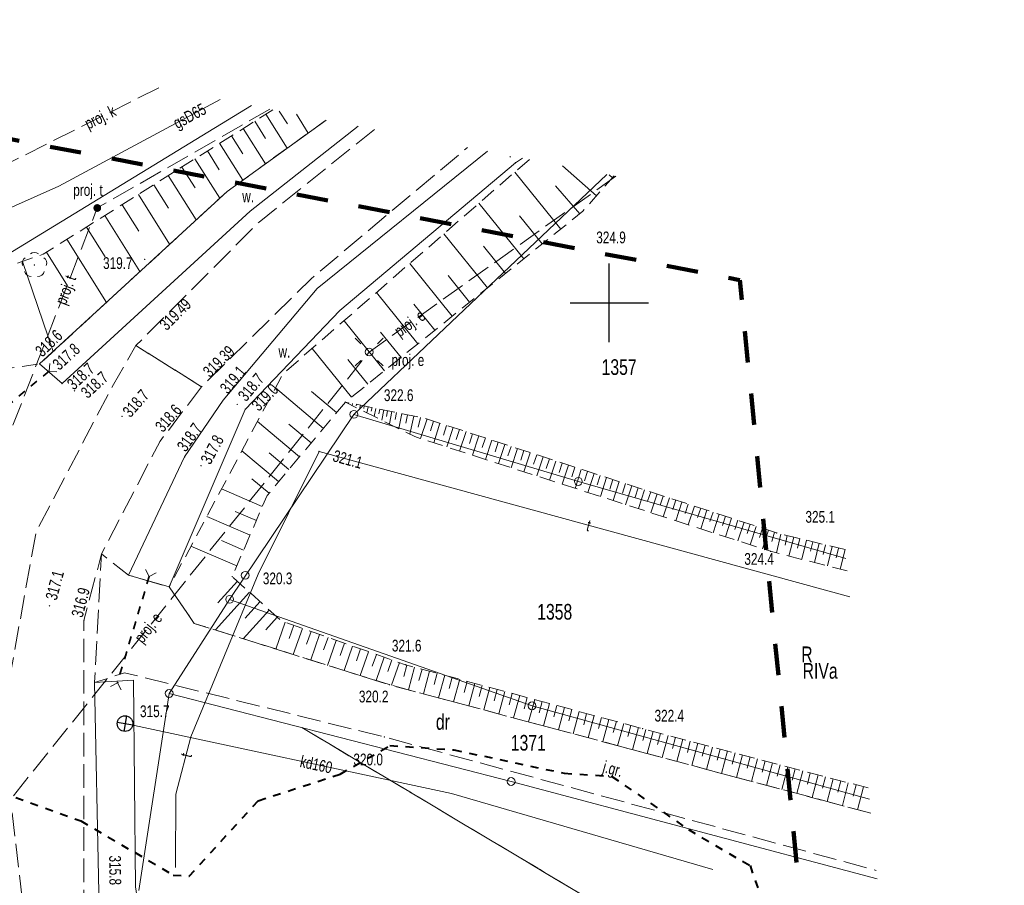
# Model space of a CAD drawing. Header units: metres. Extents: x 8377249 to 8377741, y 5529345 to 5529668.
# Tile 25 of 26: x 8377462 to 8377525, y 5529613 to 5529668. Entities that reach past the tile are written whole.
import ezdxf
from ezdxf.enums import TextEntityAlignment as Align

# ---------------------------------------------------------------- set-up
doc = ezdxf.new("R2010")
doc.units = ezdxf.units.M
doc.header["$MEASUREMENT"] = 0
for name, pattern in [('1.0_0.5', [1.5, 1, -0.5]), ('1.5_0.5', [2, 1.5, -0.5]), ('2.0_2.0', [4, 2, -2]), ('219-500', [0]), ('egkk-500', [2, 1.5, -0.5]), ('egug-500', [1, 0.5, -0.5]), ('otkz_500', [1, 0.5, -0.5]), ('supp_500', [1, 0.5, -0.5])]:
    doc.linetypes.add(name, pattern=pattern)
doc.layers.get('0').update_dxf_attribs({"color": 2, "linetype": 'CONTINUOUS', "lineweight": 5})
for name, color, linetype in [('!granica', 2, 'CONTINUOUS'), ('000 Inne (niezydentyfikowane)', 7, 'CONTINUOUS'), ('202-punkt graniczny', 7, 'CONTINUOUS'), ('209-oznaczenie konturu klasyfikacyjnego', 7, 'CONTINUOUS'), ('210-oznaczenie konturu użytku gruntowego', 7, 'CONTINUOUS'), ('211-numer działki ewidencyjnej', 7, 'CONTINUOUS'), ('217-kontur klasyfikacyjny', 7, 'CONTINUOUS'), ('218-kontur użytku gruntowego', 7, 'CONTINUOUS'), ('219-działka ewidencyjna', 7, 'CONTINUOUS'), ('drzewo liściaste', 7, 'CONTINUOUS'), ('jezdnia', 7, 'CONTINUOUS'), ('latarnia - ob. projektowany', 7, 'CONTINUOUS'), ('Pieczątka na wyrysie', 7, 'CONTINUOUS'), ('pikieta naturalna', 7, 'CONTINUOUS'), ('pikieta sztuczna', 7, 'CONTINUOUS'), ('przepust', 7, 'CONTINUOUS'), ('przewód elektroenergetyczny niskiego napięcia - ob. projektowany', 7, 'CONTINUOUS'), ('przewód elektroenergetyczny niskiego napięcia - ob. projektowany-Atr1', 7, 'CONTINUOUS'), ('przewód gazowy', 7, 'CONTINUOUS'), ('przewód gazowy-Atr1', 7, 'CONTINUOUS'), ('przewód kanalizacyjny', 7, 'CONTINUOUS'), ('przewód kanalizacyjny - ob. projektowany', 7, 'CONTINUOUS'), ('przewód kanalizacyjny-Atr1', 7, 'CONTINUOUS'), ('przewód telekomunikacyjny napowietrzny - ob. projektowany', 7, 'CONTINUOUS'), ('przewód telekomunikacyjny napowietrzny - ob. projektowany-Atr1', 7, 'CONTINUOUS'), ('przewód telekomunikacyjny podziemny', 7, 'CONTINUOUS'), ('rzędna', 7, 'CONTINUOUS'), ('rzędna-Atr2', 7, 'CONTINUOUS'), ('rów przydrożny (poligon)', 7, 'CONTINUOUS'), ('skarpa nieumocniona', 7, 'CONTINUOUS'), ('słup przewodów napowietrznych', 7, 'CONTINUOUS'), ('słupek telekomunikacyjny - ob. projektowany', 7, 'CONTINUOUS'), ('wylot kanału', 7, 'CONTINUOUS')]:
    doc.layers.add(name, color=color, linetype=linetype)
for name, color, linetype, lineweight in [('isa_V1BD385C50508125_TUsr', 7, 'CONTINUOUS', 25), ('jezdnia-Atr17', 7, 'CONTINUOUS', 18), ('latarnia - ob. projektowany-Atr17', 7, 'CONTINUOUS', 18), ('pikieta naturalna-Atr2', 7, 'CONTINUOUS', 18), ('pikieta sztuczna-Atr2', 7, 'CONTINUOUS', 18), ('przewód kanalizacyjny - ob. projektowany-Atr1', 7, 'CONTINUOUS', 18), ('przewód telekomunikacyjny podziemny-Atr1', 7, 'CONTINUOUS', 18), ('rów przydrożny (poligon)-Atr17', 7, 'CONTINUOUS', 18), ('słupek telekomunikacyjny - ob. projektowany-Atr17', 7, 'CONTINUOUS', 18)]:
    doc.layers.add(name, color=color, linetype=linetype, lineweight=lineweight)
doc.styles.get("Standard").update_dxf_attribs({"font": 'IC-isocp.shx', "width": 0.75, "oblique": 15})

# ---------------------------------------------------------------- blocks, each defined once
blk = doc.blocks.new('202')
at = {"color": 0, "linetype": 'Continuous', "lineweight": 0}
blk.add_circle((0, 0), 0.25, dxfattribs=at)
blk = doc.blocks.new('OP021')
at = {"linetype": 'Continuous', "lineweight": 13}
h = blk.add_hatch(color=0, dxfattribs=at)
edge = h.paths.add_edge_path()
edge.add_arc((0, 0), 0.05, 0, 360)
at = {"color": 0, "linetype": 'Continuous', "lineweight": 13}
for centre, start, end in [((0, 0.4), 49.272, 130.728), ((-0.38, 0.124), 121.308, 202.548), ((0.38, 0.124), 337.452, 58.692), ((-0.235, -0.324), 193.221, 274.871), ((0.235, -0.324), 265.129, 346.779)]:
    blk.add_arc(centre, 0.4, start, end, dxfattribs=at)
blk = doc.blocks.new('PW01')
at = {"linetype": 'Continuous', "lineweight": 13}
h = blk.add_hatch(color=0, dxfattribs=at)
edge = h.paths.add_edge_path()
edge.add_arc((0, 0), 0.045, 0, 360)
blk = doc.blocks.new('IB05')
at = {"color": 0, "linetype": 'Continuous', "lineweight": 13}
for q in [(0.354, 0.354), (0.354, -0.354)]:
    blk.add_line((0, 0), q, dxfattribs=at)
blk = doc.blocks.new('SUKE')
at = {"color": 0, "linetype": 'Continuous'}
for p, q in [((-0.5, 0), (0.5, 0)), ((0, 0.5), (0, -0.5))]:
    blk.add_line(p, q, dxfattribs=at)
blk.add_circle((-0.001, -0.001), 0.5, dxfattribs=at)
blk = doc.blocks.new('US15')
at = {"color": 0, "linetype": 'Continuous', "lineweight": 13}
blk.add_circle((0, 0), 0.25, dxfattribs=at)
blk = doc.blocks.new('US09')
at = {"linetype": 'Continuous', "lineweight": 0}
h = blk.add_hatch(color=0, dxfattribs=at)
edge = h.paths.add_edge_path()
edge.add_arc((0, 0), 0.25, 0, 360)
blk = doc.blocks.new('SM01')
at = {"color": 0, "linetype": 'Continuous', "lineweight": 13}
for p, q in [((-0.53, 0.531), (-0.883, 0.884)), ((0.531, 0.531), (0.884, 0.884)), ((-0.53, -0.53), (-0.883, -0.883)), ((0.531, -0.53), (0.884, -0.883))]:
    blk.add_line(p, q, dxfattribs=at)
blk.add_circle((0, 0), 0.25, dxfattribs=at)
blk = doc.blocks.new('m')
at = {"color": 0}
for p, q in [((8377500, 5529647.5), (8377500, 5529652.5)), ((8377497.5, 5529650), (8377502.5, 5529650))]:
    blk.add_line(p, q, dxfattribs=at)
at = {"layer": '000 Inne (niezydentyfikowane)', "color": 7, "linetype": 'Continuous', "lineweight": 18, "flags": 128}
for points in [[(8377478.99, 5529662.215), (8377479.51, 5529661.4)], [(8377477.43, 5529661.56), (8377478.12, 5529660.46)], [(8377478.14, 5529662.01), (8377479.5, 5529659.85)], [(8377480.08, 5529662.004), (8377480.83, 5529660.81)], [(8377476.7, 5529661.11), (8377478.11, 5529658.85)], [(8377475.95, 5529660.64), (8377476.67, 5529659.49)], [(8377474.41, 5529659.67), (8377475.17, 5529658.47)], [(8377475.19, 5529660.16), (8377476.67, 5529657.81)], [(8377473.62, 5529659.17), (8377475.2, 5529656.66)], [(8377472.79, 5529658.65), (8377473.63, 5529657.32)], [(8377499.18, 5529656.82), (8377497.012, 5529658.73)], [(8377471.92, 5529658.1), (8377473.7, 5529655.28)], [(8377496.91, 5529654.7), (8377493.99, 5529658.33)], [(8377500.2, 5529657.97), (8377499.992, 5529658.153)], [(8377471, 5529657.52), (8377471.94, 5529656.02)], [(8377498.12, 5529655.67), (8377496.58, 5529657.46)], [(8377470.02, 5529656.91), (8377472.01, 5529653.73)], [(8377468.98, 5529656.25), (8377470.04, 5529654.57)], [(8377494.55, 5529652.8), (8377491.7, 5529656.34)], [(8377467.88, 5529655.56), (8377470.12, 5529651.99)], [(8377495.72, 5529653.75), (8377494.28, 5529655.54)], [(8377466.71, 5529654.82), (8377467.9, 5529652.93)], [(8377465.47, 5529654.05), (8377467.99, 5529650.03)], [(8377492.24, 5529650.95), (8377489.47, 5529654.4)], [(8377493.39, 5529651.87), (8377491.99, 5529653.62)], [(8377464.16, 5529653.22), (8377465.5, 5529651.09)], [(8377462.63, 5529652.63), (8377464.6, 5529646.91)], [(8377490, 5529649.15), (8377487.3, 5529652.51)], [(8377491.11, 5529650.04), (8377489.75, 5529651.75)], [(8377487.81, 5529647.39), (8377485.18, 5529650.66)], [(8377488.9, 5529648.26), (8377487.56, 5529649.92)], [(8377485.68, 5529645.67), (8377483.11, 5529648.86)], [(8377486.74, 5529646.52), (8377485.44, 5529648.14)], [(8377483.58, 5529643.99), (8377481.08, 5529647.1)], [(8377484.63, 5529644.83), (8377483.36, 5529646.4)], [(8377481.8, 5529642.01), (8377478.74, 5529644.58)], [(8377482.64, 5529643.01), (8377481.05, 5529644.35)], [(8377483.41, 5529643.64), (8377483.41, 5529643.61)], [(8377483.66, 5529643.59), (8377483.63, 5529643.46)], [(8377483.91, 5529643.54), (8377483.89, 5529643.44)], [(8377484.15, 5529643.49), (8377484.1, 5529643.23)], [(8377484.4, 5529643.44), (8377484.37, 5529643.27)], [(8377484.65, 5529643.38), (8377484.57, 5529643)], [(8377484.9, 5529643.33), (8377484.85, 5529643.11)], [(8377485.14, 5529643.28), (8377485.04, 5529642.76)], [(8377485.39, 5529643.23), (8377485.33, 5529642.94)], [(8377485.64, 5529643.18), (8377485.51, 5529642.53)], [(8377485.89, 5529643.13), (8377485.81, 5529642.77)], [(8377486.16, 5529643.08), (8377486, 5529642.29)], [(8377486.46, 5529643.02), (8377486.37, 5529642.58)], [(8377486.79, 5529642.95), (8377486.6, 5529641.99)], [(8377487.15, 5529642.87), (8377487.05, 5529642.35)], [(8377487.55, 5529642.79), (8377487.31, 5529641.63)], [(8377487.97, 5529642.71), (8377487.84, 5529642.08)], [(8377480.28, 5529640.2), (8377477.6, 5529642.45)], [(8377481.02, 5529641.08), (8377479.59, 5529642.28)], [(8377488.4, 5529642.61), (8377487.99, 5529641.36)], [(8377488.81, 5529642.47), (8377488.61, 5529641.85)], [(8377489.22, 5529642.34), (8377488.82, 5529641.09)], [(8377489.64, 5529642.2), (8377489.44, 5529641.58)], [(8377490.05, 5529642.07), (8377489.65, 5529640.83)], [(8377490.46, 5529641.93), (8377490.26, 5529641.31)], [(8377490.88, 5529641.8), (8377490.47, 5529640.56)], [(8377491.29, 5529641.66), (8377491.09, 5529641.05)], [(8377491.7, 5529641.53), (8377491.3, 5529640.3)], [(8377492.11, 5529641.4), (8377491.91, 5529640.78)], [(8377492.52, 5529641.26), (8377492.12, 5529640.03)], [(8377492.93, 5529641.13), (8377492.73, 5529640.51)], [(8377493.34, 5529640.99), (8377492.94, 5529639.77)], [(8377493.75, 5529640.86), (8377493.55, 5529640.25)], [(8377478.95, 5529638.62), (8377476.61, 5529640.58)], [(8377479.6, 5529639.38), (8377478.34, 5529640.44)], [(8377494.16, 5529640.73), (8377493.76, 5529639.5)], [(8377494.57, 5529640.6), (8377494.37, 5529639.98)], [(8377494.97, 5529640.46), (8377494.57, 5529639.24)], [(8377495.38, 5529640.33), (8377495.18, 5529639.72)], [(8377495.79, 5529640.2), (8377495.39, 5529638.98)], [(8377496.19, 5529640.06), (8377495.99, 5529639.45)], [(8377496.6, 5529639.93), (8377496.2, 5529638.71)], [(8377497, 5529639.8), (8377496.81, 5529639.19)], [(8377497.41, 5529639.67), (8377497.01, 5529638.45)], [(8377497.81, 5529639.54), (8377497.62, 5529638.93)], [(8377498.22, 5529639.4), (8377497.82, 5529638.19)], [(8377498.62, 5529639.27), (8377498.43, 5529638.67)], [(8377499.03, 5529639.14), (8377498.63, 5529637.93)], [(8377499.43, 5529639.01), (8377499.23, 5529638.41)], [(8377478.34, 5529637.88), (8377477.24, 5529638.8)], [(8377499.83, 5529638.88), (8377499.44, 5529637.67)], [(8377500.23, 5529638.75), (8377500.04, 5529638.14)], [(8377500.63, 5529638.62), (8377500.24, 5529637.41)], [(8377501.04, 5529638.49), (8377500.84, 5529637.88)], [(8377501.44, 5529638.36), (8377501.04, 5529637.15)], [(8377477.91, 5529637.04), (8377475.31, 5529638.16)], [(8377501.84, 5529638.23), (8377501.64, 5529637.62)], [(8377502.24, 5529638.1), (8377501.85, 5529636.9)], [(8377502.64, 5529637.96), (8377502.44, 5529637.37)], [(8377503.04, 5529637.83), (8377502.65, 5529636.64)], [(8377503.43, 5529637.7), (8377503.24, 5529637.11)], [(8377503.83, 5529637.58), (8377503.44, 5529636.38)], [(8377504.23, 5529637.45), (8377504.04, 5529636.85)], [(8377504.63, 5529637.32), (8377504.24, 5529636.12)], [(8377505.02, 5529637.19), (8377504.83, 5529636.59)], [(8377505.42, 5529637.06), (8377505.03, 5529635.87)], [(8377477.13, 5529635.21), (8377474.37, 5529636.4)], [(8377477.53, 5529636.14), (8377476.19, 5529636.72)], [(8377505.82, 5529636.93), (8377505.62, 5529636.33)], [(8377506.21, 5529636.8), (8377505.82, 5529635.61)], [(8377506.61, 5529636.67), (8377506.41, 5529636.08)], [(8377507, 5529636.54), (8377506.62, 5529635.36)], [(8377507.4, 5529636.41), (8377507.2, 5529635.82)], [(8377507.79, 5529636.29), (8377507.4, 5529635.1)], [(8377508.18, 5529636.16), (8377507.99, 5529635.57)], [(8377508.58, 5529636.03), (8377508.19, 5529634.85)], [(8377508.97, 5529635.9), (8377508.78, 5529635.31)], [(8377509.36, 5529635.77), (8377508.98, 5529634.6)], [(8377509.75, 5529635.65), (8377509.56, 5529635.06)], [(8377510.14, 5529635.52), (8377509.76, 5529634.34)], [(8377510.53, 5529635.39), (8377510.34, 5529634.8)], [(8377510.93, 5529635.28), (8377510.64, 5529634.09)], [(8377511.33, 5529635.19), (8377511.19, 5529634.58)], [(8377476.71, 5529634.25), (8377475.3, 5529634.86)], [(8377511.74, 5529635.09), (8377511.44, 5529633.88)], [(8377512.14, 5529634.99), (8377511.99, 5529634.38)], [(8377512.55, 5529634.89), (8377512.25, 5529633.67)], [(8377512.95, 5529634.79), (8377512.81, 5529634.18)], [(8377513.36, 5529634.69), (8377513.06, 5529633.46)], [(8377513.77, 5529634.59), (8377513.62, 5529633.97)], [(8377476.28, 5529633.25), (8377473.36, 5529634.51)], [(8377514.19, 5529634.49), (8377513.89, 5529633.25)], [(8377514.6, 5529634.39), (8377514.45, 5529633.77)], [(8377515.02, 5529634.29), (8377514.71, 5529633.04)], [(8377476.32, 5529632.27), (8377475.08, 5529630.89)], [(8377477.09, 5529631.58), (8377474.92, 5529629.17)], [(8377477.76, 5529630.97), (8377476.82, 5529629.92)], [(8377478.35, 5529630.44), (8377476.7, 5529628.61)], [(8377478.86, 5529629.98), (8377478.14, 5529629.18)], [(8377479.36, 5529629.67), (8377478.76, 5529627.96)], [(8377479.92, 5529629.47), (8377479.62, 5529628.63)], [(8377480.47, 5529629.27), (8377479.88, 5529627.61)], [(8377481.02, 5529629.08), (8377480.73, 5529628.26)], [(8377481.56, 5529628.89), (8377480.99, 5529627.26)], [(8377482.1, 5529628.7), (8377481.81, 5529627.9)], [(8377482.62, 5529628.51), (8377482.06, 5529626.92)], [(8377483.15, 5529628.33), (8377482.87, 5529627.54)], [(8377483.66, 5529628.15), (8377483.11, 5529626.59)], [(8377484.17, 5529627.97), (8377483.9, 5529627.2)], [(8377484.68, 5529627.79), (8377484.14, 5529626.27)], [(8377485.18, 5529627.61), (8377484.91, 5529626.86)], [(8377485.67, 5529627.44), (8377485.15, 5529625.95)], [(8377486.16, 5529627.27), (8377485.9, 5529626.53)], [(8377486.64, 5529627.1), (8377486.13, 5529625.65)], [(8377487.11, 5529626.94), (8377486.92, 5529626.21)], [(8377487.6, 5529626.81), (8377487.21, 5529625.36)], [(8377488.08, 5529626.68), (8377487.88, 5529625.95)], [(8377488.56, 5529626.55), (8377488.17, 5529625.1)], [(8377489.04, 5529626.42), (8377488.85, 5529625.7)], [(8377489.52, 5529626.29), (8377489.13, 5529624.85)], [(8377490, 5529626.16), (8377489.81, 5529625.44)], [(8377490.48, 5529626.03), (8377490.09, 5529624.59)], [(8377490.96, 5529625.9), (8377490.76, 5529625.18)], [(8377491.44, 5529625.77), (8377491.05, 5529624.34)], [(8377491.91, 5529625.64), (8377491.72, 5529624.93)], [(8377492.39, 5529625.51), (8377492.01, 5529624.08)], [(8377492.87, 5529625.39), (8377492.68, 5529624.67)], [(8377493.35, 5529625.26), (8377492.96, 5529623.83)], [(8377493.82, 5529625.13), (8377493.63, 5529624.41)], [(8377494.3, 5529625), (8377493.91, 5529623.57)], [(8377494.77, 5529624.87), (8377494.58, 5529624.16)], [(8377495.25, 5529624.74), (8377494.86, 5529623.32)], [(8377495.72, 5529624.62), (8377495.53, 5529623.9)], [(8377496.2, 5529624.49), (8377495.81, 5529623.06)], [(8377496.67, 5529624.36), (8377496.48, 5529623.65)], [(8377497.14, 5529624.23), (8377496.76, 5529622.81)], [(8377497.62, 5529624.1), (8377497.43, 5529623.39)], [(8377498.09, 5529623.98), (8377497.71, 5529622.56)], [(8377498.56, 5529623.85), (8377498.37, 5529623.14)], [(8377499.03, 5529623.72), (8377498.65, 5529622.31)], [(8377499.5, 5529623.6), (8377499.31, 5529622.89)], [(8377499.98, 5529623.47), (8377499.59, 5529622.06)], [(8377500.45, 5529623.34), (8377500.25, 5529622.64)], [(8377500.92, 5529623.21), (8377500.53, 5529621.8)], [(8377501.38, 5529623.09), (8377501.19, 5529622.38)], [(8377501.85, 5529622.96), (8377501.47, 5529621.55)], [(8377502.32, 5529622.84), (8377502.14, 5529622.13)], [(8377502.79, 5529622.71), (8377502.42, 5529621.3)], [(8377503.27, 5529622.59), (8377503.08, 5529621.88)], [(8377503.74, 5529622.46), (8377503.36, 5529621.05)], [(8377504.21, 5529622.34), (8377504.02, 5529621.63)], [(8377504.68, 5529622.22), (8377504.31, 5529620.8)], [(8377505.16, 5529622.09), (8377504.97, 5529621.38)], [(8377505.63, 5529621.97), (8377505.26, 5529620.55)], [(8377506.1, 5529621.84), (8377505.92, 5529621.13)], [(8377506.58, 5529621.72), (8377506.2, 5529620.29)], [(8377507.05, 5529621.59), (8377506.87, 5529620.88)], [(8377507.53, 5529621.47), (8377507.15, 5529620.04)], [(8377508.01, 5529621.34), (8377507.82, 5529620.63)], [(8377508.48, 5529621.22), (8377508.11, 5529619.78)], [(8377508.96, 5529621.09), (8377508.77, 5529620.37)], [(8377509.44, 5529620.96), (8377509.06, 5529619.53)], [(8377509.92, 5529620.84), (8377509.73, 5529620.12)], [(8377510.4, 5529620.71), (8377510.02, 5529619.27)], [(8377510.88, 5529620.59), (8377510.69, 5529619.87)], [(8377511.36, 5529620.46), (8377510.98, 5529619.02)], [(8377511.84, 5529620.33), (8377511.65, 5529619.61)], [(8377512.32, 5529620.21), (8377511.94, 5529618.76)], [(8377512.8, 5529620.08), (8377512.61, 5529619.36)], [(8377513.29, 5529619.95), (8377512.91, 5529618.5)], [(8377513.77, 5529619.83), (8377513.58, 5529619.1)], [(8377514.25, 5529619.7), (8377513.87, 5529618.25)], [(8377514.74, 5529619.57), (8377514.55, 5529618.84)], [(8377515.22, 5529619.44), (8377514.84, 5529617.99)], [(8377515.71, 5529619.32), (8377515.52, 5529618.59)], [(8377516.19, 5529619.19), (8377515.81, 5529617.73)]]:
    blk.add_lwpolyline(points, dxfattribs=at)
at = {"layer": '217-kontur klasyfikacyjny', "color": 92, "linetype": 'egkk-500', "lineweight": 18, "flags": 128}
for points in [[(8377480.42, 5529622.96), (8377518.314, 5529600.355)], [(8377518.314, 5529600.355), (8377480.42, 5529622.96)]]:
    blk.add_lwpolyline(points, dxfattribs=at)
at = {"layer": '218-kontur użytku gruntowego', "color": 3, "linetype": 'egug-500', "lineweight": 18, "flags": 128}
for points in [[(8377480.42, 5529622.96), (8377518.314, 5529600.355)], [(8377518.314, 5529600.355), (8377480.42, 5529622.96)]]:
    blk.add_lwpolyline(points, dxfattribs=at)
at = {"layer": '219-działka ewidencyjna', "color": 7, "linetype": '219-500', "lineweight": 18, "flags": 128}
for points in [[(8377477.226, 5529662.556), (8377458.06, 5529650.87)], [(8377499.853, 5529658.18), (8377483.74, 5529642.9)], [(8377483.74, 5529642.9), (8377475.83, 5529631.12)], [(8377498.03, 5529638.63), (8377483.74, 5529642.9)], [(8377515.067, 5529633.73), (8377498.03, 5529638.63)], [(8377475.83, 5529631.12), (8377471.98, 5529625.13)], [(8377495.08, 5529624.34), (8377475.83, 5529631.12)], [(8377471.98, 5529625.13), (8377470.05, 5529612.59)], [(8377493.75, 5529619.52), (8377471.98, 5529625.13)], [(8377516.559, 5529618.394), (8377495.08, 5529624.34)], [(8377517.052, 5529613.322), (8377493.75, 5529619.52)]]:
    blk.add_lwpolyline(points, dxfattribs=at)
at = {"layer": 'jezdnia', "color": 7, "linetype": '1.5_0.5', "lineweight": 18, "flags": 128}
for points in [[(8377485.044, 5529661.044), (8377477.7, 5529655.14), (8377469.86, 5529647.28), (8377474.04, 5529644.66), (8377481.01, 5529651.53), (8377490.972, 5529659.898)], [(8377283.144, 5529593.01), (8377289.66, 5529576.44), (8377296.27, 5529560), (8377302.07, 5529550.43), (8377311.87, 5529539.72), (8377321.44, 5529532.01), (8377333.08, 5529525.23), (8377336.44, 5529523.17), (8377347.04, 5529517.14), (8377357.42, 5529511.57), (8377364.91, 5529506.84), (8377368.84, 5529504.63), (8377369.67, 5529505.21), (8377374.78, 5529504.38), (8377378.56, 5529503.18), (8377381.32, 5529501.98), (8377382.41, 5529500.95), (8377383.16, 5529499.4), (8377383.41, 5529498.3), (8377398.08, 5529492.24), (8377411.13, 5529488.31), (8377418.33, 5529487), (8377422.89, 5529486.54), (8377424.65, 5529486.32), (8377429.6, 5529486.17), (8377436.9, 5529486.34), (8377442.31, 5529486.7), (8377458.46, 5529490.15), (8377469.4, 5529497.25), (8377474.49, 5529503.23), (8377476.48, 5529506.89), (8377478.6, 5529512.54), (8377479.66, 5529519.27), (8377479.89, 5529528.7), (8377479.78, 5529531.63), (8377479.09, 5529535.77), (8377476.55, 5529551.02), (8377471.82, 5529578.31), (8377470.75, 5529584.35), (8377466.54, 5529612.38), (8377466.55, 5529629.77), (8377467.67, 5529634.01), (8377471.4, 5529641.19), (8377474.04, 5529644.66), (8377469.86, 5529647.28), (8377468.43, 5529644.8), (8377463.51, 5529635.43), (8377461.31, 5529623.29), (8377466.01, 5529583.11), (8377471.62, 5529550.62), (8377473.74, 5529537.55), (8377474.57, 5529530.99), (8377474.81, 5529527.61), (8377474.45, 5529520.19), (8377473.74, 5529515.3), (8377471.74, 5529509.33), (8377470.45, 5529506.72), (8377465.55, 5529500.85), (8377456.05, 5529494.71), (8377451.27, 5529493.76), (8377441.69, 5529491.79), (8377440.92, 5529491.69), (8377436.34, 5529491.36), (8377429.68, 5529491.17), (8377425.01, 5529491.4), (8377419.01, 5529491.93), (8377414.34, 5529492.64), (8377411.86, 5529493.14), (8377400.88, 5529496.37), (8377399.81, 5529496.66), (8377391.31, 5529500.55), (8377390.32, 5529501.03), (8377386.14, 5529503.37), (8377380.02, 5529506.56), (8377375.04, 5529509.04), (8377370.44, 5529511.09), (8377368.31, 5529511.87), (8377359.88, 5529515.88), (8377349.14, 5529521.46), (8377338.67, 5529527.08), (8377335.48, 5529529.18), (8377319.33, 5529539.78), (8377310.14, 5529548.36), (8377304.42, 5529555.91), (8377300.3, 5529563.28), (8377293.93, 5529578.63), (8377287.088, 5529596.149)], [(8377516.645, 5529617.507), (8377486.01, 5529625.68), (8377473.58, 5529629.59), (8377471.98, 5529631.91), (8377469.38, 5529632.67), (8377467.67, 5529634.01), (8377467.23, 5529625.82), (8377469.14, 5529626.45), (8377485.68, 5529622.36), (8377517, 5529613.865)]]:
    blk.add_lwpolyline(points, dxfattribs=at)
at = {"layer": 'Pieczątka na wyrysie', "color": 6, "linetype": '2.0_2.0', "lineweight": 100, "flags": 128}
blk.add_lwpolyline([(8377323.73, 5529422.76), (8377420.35, 5529432.38), (8377449.98, 5529461.04), (8377474.1, 5529459.19), (8377505.85, 5529470.12), (8377522.08, 5529509.99), (8377508.32, 5529651.45), (8377422.59, 5529668.03), (8377402.84, 5529617.58), (8377398.96, 5529555.85), (8377347.1, 5529582.31), (8377323.82, 5529618.99), (8377254.67, 5529563.96), (8377272.05, 5529523.3), (8377279.63, 5529487.85), (8377300.02, 5529444.79)], close=True, dxfattribs=at)
at = {"layer": 'przepust', "color": 7, "linetype": 'otkz_500', "lineweight": 35, "flags": 128}
for points in [[(8377464.33, 5529645.65), (8377461.37, 5529643.18)], [(8377470.71, 5529632.58), (8377468.68, 5529625.81)]]:
    blk.add_lwpolyline(points, dxfattribs=at)
at = {"layer": 'przewód elektroenergetyczny niskiego napięcia - ob. projektowany', "color": 1, "linetype": '1.5_0.5', "lineweight": 18, "flags": 128}
blk.add_lwpolyline([(8377500.424, 5529658.07), (8377484.71, 5529646.87), (8377458.47, 5529614.13), (8377477.06, 5529576.45), (8377484.01, 5529535.04), (8377480.46, 5529493.18), (8377440.11, 5529481.49), (8377399.05, 5529490.32), (8377360.65, 5529507.31), (8377330.78, 5529536.88), (8377295.57, 5529559.72), (8377282.278, 5529592.321)], dxfattribs=at)
at = {"layer": 'przewód gazowy', "color": 52, "linetype": 'Continuous', "lineweight": 18, "flags": 128}
blk.add_lwpolyline([(8377371.426, 5529422.484), (8377368.85, 5529427.14), (8377360.43, 5529443.84), (8377371.03, 5529453.48), (8377375.43, 5529457.17), (8377379.16, 5529469.76), (8377379.32, 5529470.42), (8377386.31, 5529488.32), (8377388.76, 5529495.19), (8377391.93, 5529504.06), (8377392.76, 5529506.95), (8377401.12, 5529530.65), (8377412.91, 5529566.22), (8377412.89, 5529584.51), (8377413.84, 5529596.22), (8377421.11, 5529618.89), (8377430.89, 5529637.16), (8377436.71, 5529643.49), (8377450.94, 5529651.18), (8377464.95, 5529657.44), (8377475.221, 5529662.944)], dxfattribs=at)
at = {"layer": 'przewód kanalizacyjny', "color": 34, "linetype": 'Continuous', "lineweight": 18, "flags": 128}
blk.add_lwpolyline([(8377469.17, 5529623.21), (8377489.95, 5529618.76), (8377506.59, 5529613.91)], dxfattribs=at)
at = {"layer": 'przewód kanalizacyjny - ob. projektowany', "color": 34, "linetype": '1.5_0.5', "lineweight": 18, "flags": 128}
blk.add_lwpolyline([(8377471.319, 5529663.699), (8377452.02, 5529654), (8377431.32, 5529641.53), (8377418.88, 5529618.24), (8377412.02, 5529596.3), (8377411.03, 5529566.1), (8377400.12, 5529534.95), (8377390.52, 5529506.46), (8377384.92, 5529491.08), (8377346.66, 5529497.71), (8377318.45, 5529473.5), (8377304.71, 5529475.14)], dxfattribs=at)
at = {"layer": 'przewód telekomunikacyjny napowietrzny - ob. projektowany', "color": 30, "linetype": '1.5_0.5', "lineweight": 18, "flags": 128}
blk.add_lwpolyline([(8377478.382, 5529662.333), (8377467.4, 5529656.04), (8377458.44, 5529632.95), (8377460.92, 5529597.04), (8377465.8, 5529567.44), (8377470.67, 5529537.84), (8377481.89, 5529520.09), (8377477.31, 5529500.26), (8377460.87, 5529487.91), (8377429.09, 5529482.76)], dxfattribs=at)
at = {"layer": 'przewód telekomunikacyjny podziemny', "color": 30, "linetype": 'Continuous', "lineweight": 18, "flags": 128}
blk.add_lwpolyline([(8377472.38, 5529614.05), (8377472.4, 5529618.72), (8377473.35, 5529622.36), (8377477.65, 5529632.72), (8377481.52, 5529640.54), (8377515.306, 5529631.272)], dxfattribs=at)
at = {"layer": 'rów przydrożny (poligon)', "color": 7, "linetype": 'Continuous', "lineweight": 18, "flags": 128}
for points in [[(8377481.97, 5529661.639), (8377475.68, 5529657.1), (8377463.73, 5529646.11), (8377465.16, 5529644.86), (8377477.14, 5529655.83), (8377484.011, 5529661.244)], [(8377492.25, 5529659.65), (8377481.4, 5529650.92), (8377475.42, 5529643.8), (8377472.96, 5529640.19), (8377469.38, 5529632.67), (8377471.98, 5529631.91), (8377476.82, 5529643.22), (8377482.85, 5529649.52), (8377494.02, 5529658.92), (8377494.481, 5529659.219)]]:
    blk.add_lwpolyline(points, dxfattribs=at)
blk.add_lwpolyline([(8377467.23, 5529625.82), (8377467.5, 5529612.45), (8377471.6, 5529584.39), (8377474.06, 5529584.67), (8377469.83, 5529612.82), (8377469.7, 5529625.98)], close=True, dxfattribs=at)
at = {"layer": 'skarpa nieumocniona', "color": 7, "linetype": '1.0_0.5', "lineweight": 18, "flags": 128}
for points in [[(8377478.586, 5529662.293), (8377463.95, 5529653.09), (8377455.37, 5529650.14), (8377447.39, 5529647.55), (8377435.17, 5529646.36), (8377423.9, 5529645.83), (8377434.84, 5529643.2), (8377448.1, 5529643.86), (8377463.73, 5529646.11), (8377475.68, 5529657.1), (8377481.97, 5529661.639)], [(8377478.586, 5529662.293), (8377463.95, 5529653.09), (8377455.37, 5529650.14), (8377447.39, 5529647.55), (8377435.17, 5529646.36), (8377423.9, 5529645.83), (8377434.84, 5529643.2), (8377448.1, 5529643.86), (8377463.73, 5529646.11), (8377475.68, 5529657.1), (8377481.97, 5529661.639)], [(8377494.915, 5529659.135), (8377479.22, 5529645.48), (8377471.98, 5529631.91), (8377473.58, 5529629.59), (8377486.01, 5529625.68), (8377516.645, 5529617.507)], [(8377494.915, 5529659.135), (8377479.22, 5529645.48), (8377471.98, 5529631.91), (8377473.58, 5529629.59), (8377486.01, 5529625.68), (8377516.645, 5529617.507)], [(8377516.489, 5529619.11), (8377502.12, 5529622.89), (8377487.03, 5529626.96), (8377479.12, 5529629.75), (8377475.99, 5529632.57), (8377478.21, 5529637.73), (8377483.2, 5529643.68), (8377498.31, 5529655.83), (8377500.307, 5529658.092)], [(8377516.489, 5529619.11), (8377502.12, 5529622.89), (8377487.03, 5529626.96), (8377479.12, 5529629.75), (8377475.99, 5529632.57), (8377478.21, 5529637.73), (8377483.2, 5529643.68), (8377498.31, 5529655.83), (8377500.307, 5529658.092)], [(8377515.013, 5529634.287), (8377510.66, 5529635.35), (8377488.26, 5529642.65), (8377483.2, 5529643.68), (8377487.62, 5529641.48), (8377510.27, 5529634.18), (8377515.145, 5529632.93)], [(8377515.013, 5529634.287), (8377510.66, 5529635.35), (8377488.26, 5529642.65), (8377483.2, 5529643.68), (8377487.62, 5529641.48), (8377510.27, 5529634.18), (8377515.145, 5529632.93)]]:
    blk.add_lwpolyline(points, dxfattribs=at)
at = {"layer": '202-punkt graniczny', "color": 7, "linetype": 'Continuous', "lineweight": 18}
for p in [(8377483.74, 5529642.9), (8377498.03, 5529638.63), (8377475.83, 5529631.12), (8377471.98, 5529625.13), (8377495.08, 5529624.34), (8377493.75, 5529619.52)]:
    blk.add_blockref('202', p, dxfattribs=at)
at = {"layer": 'drzewo liściaste', "color": 94, "linetype": 'Continuous', "lineweight": 18}
blk.add_blockref('OP021', (8377463.4, 5529652.41), dxfattribs=at)
at = {"layer": 'latarnia - ob. projektowany', "color": 7, "linetype": 'Continuous', "lineweight": 18}
blk.add_blockref('SM01', (8377484.71, 5529646.87), dxfattribs=at)
at = {"layer": 'pikieta naturalna', "color": 7, "linetype": 'Continuous', "lineweight": 13}
for p in [(8377493.69, 5529659.3), (8377494.02, 5529658.92), (8377498.31, 5529655.83), (8377470.42, 5529652.77), (8377463.73, 5529646.11), (8377464.33, 5529645.65), (8377465.16, 5529644.86), (8377465.95, 5529644.4), (8377475.42, 5529643.8), (8377476.31, 5529643.53), (8377483.2, 5529643.68), (8377468.98, 5529642.77), (8377476.82, 5529643.22), (8377471.4, 5529641.19), (8377472.96, 5529640.19), (8377474.01, 5529639.63), (8377510.66, 5529635.35), (8377510.27, 5529634.18), (8377475.99, 5529632.57), (8377464.36, 5529630.71), (8377466.55, 5529629.77), (8377487.03, 5529626.96), (8377486.01, 5529625.68), (8377469.17, 5529623.21), (8377502.12, 5529622.89), (8377485.68, 5529622.36)]:
    blk.add_blockref('PW01', p, dxfattribs=at)
at = {"layer": 'pikieta sztuczna', "color": 7, "linetype": 'Continuous', "lineweight": 13}
for p in [(8377469.86, 5529647.28), (8377474.04, 5529644.66)]:
    blk.add_blockref('PW01', p, dxfattribs=at)
at = {"layer": 'przepust', "color": 7, "linetype": 'Continuous', "lineweight": 35}
for p, rotation in [((8377464.33, 5529645.65), 39.84400000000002), ((8377470.71, 5529632.58), 73.30900000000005), ((8377468.68, 5529625.81), 253.3090000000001)]:
    blk.add_blockref('IB05', p, dxfattribs=dict(at, rotation=rotation))
at = {"layer": 'rzędna', "color": 30, "linetype": 'Continuous', "lineweight": 18}
blk.add_blockref('PW01', (8377481.52, 5529640.54), dxfattribs=at)
at = {"layer": 'słup przewodów napowietrznych', "color": 7, "linetype": 'Continuous', "lineweight": 18}
blk.add_blockref('US15', (8377476.82, 5529632.65), dxfattribs=at)
at = {"layer": 'słupek telekomunikacyjny - ob. projektowany', "color": 30, "linetype": 'Continuous', "lineweight": 18}
blk.add_blockref('US09', (8377467.4, 5529656.04), dxfattribs=at)
at = {"layer": 'wylot kanału', "color": 34, "linetype": 'Continuous', "lineweight": 18, "rotation": 350.4400000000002}
blk.add_blockref('SUKE', (8377469.17, 5529623.21), dxfattribs=at)
at = {"layer": '209-oznaczenie konturu klasyfikacyjnego', "color": 92, "linetype": 'Continuous', "lineweight": 18, "width": 0.75}
blk.add_text('RIVa', height=1, dxfattribs=at).set_placement((8377512.31, 5529627.07), align=Align.TOP_LEFT)
at = {"layer": '210-oznaczenie konturu użytku gruntowego', "color": 3, "linetype": 'Continuous', "lineweight": 18, "width": 0.75}
for s, p in [('R', (8377512.22, 5529627.12)), ('dr', (8377488.96, 5529622.82))]:
    blk.add_text(s, height=1, dxfattribs=at).set_placement(p)
at = {"layer": '211-numer działki ewidencyjnej', "color": 7, "linetype": 'Continuous', "lineweight": 18, "width": 0.75}
blk.add_text('1357', height=1, dxfattribs=at).set_placement((8377499.51, 5529646.41), align=Align.TOP_LEFT)
for s, p in [('1358', (8377495.41, 5529629.83)), ('1371', (8377493.73, 5529621.49))]:
    blk.add_text(s, height=1, dxfattribs=at).set_placement(p)
at = {"layer": 'jezdnia-Atr17', "color": 7, "width": 0.75}
blk.add_text('j.gr.', height=0.75, rotation=344.825, dxfattribs=at).set_placement((8377499.53, 5529620.13))
at = {"layer": 'latarnia - ob. projektowany-Atr17', "color": 7, "width": 0.75}
blk.add_text('proj. e', height=0.75, dxfattribs=at).set_placement((8377486.13, 5529645.98))
at = {"layer": 'pikieta naturalna-Atr2', "color": 7, "width": 0.75}
blk.add_text('324.9', height=0.75, dxfattribs=at).set_placement((8377499.17, 5529654.54), align=Align.TOP_LEFT)
blk.add_text('319.7', height=0.75, dxfattribs=at).set_placement((8377469.65, 5529652.53), align=Align.MIDDLE_RIGHT)
for s, rotation, p in [('318.6', 44.168, (8377463.9, 5529646.51)), ('319.1', 49.973, (8377475.72, 5529644.15)), ('318.7', 48.491, (8377469.51, 5529642.65)), ('318.6', 48.491, (8377471.58, 5529641.71)), ('318.7', 54.394, (8377473.03, 5529640.46)), ('316.9', 75.203, (8377466.46, 5529629.92))]:
    blk.add_text(s, height=0.75, rotation=rotation, dxfattribs=at).set_placement(p)
for s, rotation, p in [('317.8', 42.624, (8377464.73, 5529645.94)), ('317.8', 61.918, (8377474.27, 5529639.83)), ('317.1', 75.203, (8377464.45, 5529631.11))]:
    blk.add_text(s, height=0.75, rotation=rotation, dxfattribs=at).set_placement(p, align=Align.MIDDLE_LEFT)
for s, rotation, p in [('318.7', 42.624, (8377465.4, 5529644.96)), ('318.7', 42.624, (8377466.28, 5529644.42)), ('318.7', 49.973, (8377476.3, 5529644.15)), ('319.0', 46.254, (8377477.15, 5529643.57))]:
    blk.add_text(s, height=0.75, rotation=rotation, dxfattribs=at).set_placement(p, align=Align.TOP_LEFT)
blk.add_text('322.6', height=0.75, dxfattribs=at).set_placement((8377485.65, 5529644.12), align=Align.MIDDLE_LEFT)
for s, p in [('325.1', (8377512.49, 5529636)), ('320.3', (8377477.94, 5529632.08)), ('315.7', (8377470.12, 5529623.62)), ('322.4', (8377502.88, 5529623.34))]:
    blk.add_text(s, height=0.75, dxfattribs=at).set_placement(p)
for s, p in [('324.4', (8377510.48, 5529634.07)), ('320.2', (8377485.94, 5529625.31)), ('320.0', (8377485.59, 5529621.3))]:
    blk.add_text(s, height=0.75, dxfattribs=at).set_placement(p, align=Align.TOP_RIGHT)
blk.add_text('321.6', height=0.75, dxfattribs=at).set_placement((8377487.1, 5529627.8), align=Align.CENTER)
blk.add_text('315.8', height=0.75, rotation=270.566, dxfattribs=at).set_placement((8377468.55, 5529612.93), align=Align.MIDDLE_RIGHT)
at = {"layer": 'pikieta sztuczna-Atr2', "color": 7, "width": 0.75}
blk.add_text('319.49', height=0.75, rotation=45.073, dxfattribs=at).set_placement((8377471.29, 5529648.72), align=Align.TOP_LEFT)
blk.add_text('319.39', height=0.75, rotation=44.586, dxfattribs=at).set_placement((8377474.58, 5529645.2))
at = {"layer": 'przewód elektroenergetyczny niskiego napięcia - ob. projektowany-Atr1', "color": 1, "width": 0.75}
for rotation, p in [(35.478, (8377486.44, 5529648.1)), (51.289, (8377469.99, 5529628.5))]:
    blk.add_text('proj. e', height=0.75, rotation=rotation, dxfattribs=at).set_placement(p, align=Align.MIDDLE_LEFT)
at = {"layer": 'przewód gazowy-Atr1', "color": 40, "width": 0.75}
blk.add_text('gsD65', height=0.75, rotation=28.186, dxfattribs=at).set_placement((8377472.32, 5529661.39), align=Align.MIDDLE_LEFT)
at = {"layer": 'przewód kanalizacyjny - ob. projektowany-Atr1', "color": 34, "width": 0.75}
blk.add_text('proj. k', height=0.75, rotation=26.681, dxfattribs=at).set_placement((8377466.67, 5529661.36), align=Align.MIDDLE_LEFT)
at = {"layer": 'przewód kanalizacyjny-Atr1', "color": 34, "width": 0.75}
blk.add_text('kd160', height=0.75, rotation=347.913, dxfattribs=at).set_placement((8377480.34, 5529620.82), align=Align.MIDDLE_LEFT)
at = {"layer": 'przewód telekomunikacyjny napowietrzny - ob. projektowany-Atr1', "color": 30, "width": 0.75}
blk.add_text('proj. t', height=0.75, rotation=68.791, dxfattribs=at).set_placement((8377465.04, 5529649.95), align=Align.MIDDLE_LEFT)
at = {"layer": 'przewód telekomunikacyjny podziemny-Atr1', "color": 30, "width": 0.75}
for rotation, p in [(344.66, (8377498.59, 5529635.86)), (75.373, (8377473.02, 5529621.1))]:
    blk.add_text('t', height=0.75, rotation=rotation, dxfattribs=at).set_placement(p, align=Align.MIDDLE_LEFT)
at = {"layer": 'rzędna-Atr2', "color": 30, "width": 0.75}
blk.add_text('321.1', height=0.75, rotation=344.66, dxfattribs=at).set_placement((8377482.44, 5529640.29), align=Align.MIDDLE_LEFT)
at = {"layer": 'rów przydrożny (poligon)-Atr17', "color": 7, "width": 0.75}
blk.add_text('w.', height=0.75, dxfattribs=at).set_placement((8377476.63, 5529656.41))
blk.add_text('w.', height=0.75, dxfattribs=at).set_placement((8377478.94, 5529647.27), align=Align.TOP_LEFT)
at = {"layer": 'słupek telekomunikacyjny - ob. projektowany-Atr17', "color": 30, "width": 0.75}
blk.add_text('proj. t', height=0.75, dxfattribs=at).set_placement((8377465.87, 5529656.81))

msp = doc.modelspace()

# ---------------------------------------------------------------- linework, layer by layer
at = {"layer": '!granica', "color": 1, "linetype": 'supp_500', "lineweight": 40}
msp.add_lwpolyline([(8377459.389, 5529619.52), (8377466.354, 5529617.016), (8377472.237, 5529613.566), (8377473.252, 5529613.498), (8377477.649, 5529618.298), (8377482.857, 5529619.987), (8377486.036, 5529621.812), (8377490.094, 5529621.541), (8377497.127, 5529620.051), (8377500.17, 5529619.848), (8377505.039, 5529616.465), (8377508.961, 5529614.165), (8377511.529, 5529606.861), (8377514.301, 5529602.6), (8377514.433, 5529589.346), (8377514.094, 5529584.275), (8377515.851, 5529580.082), (8377517.541, 5529574.874), (8377519.366, 5529571.695), (8377522.342, 5529570.478), (8377528.428, 5529570.07)], dxfattribs=at)

# ---------------------------------------------------------------- block references
at = {"layer": 'isa_V1BD385C50508125_TUsr', "linetype": 'ByBlock'}
msp.add_blockref('m', (0, 0), dxfattribs=at)

doc.saveas('drawing.dxf')
